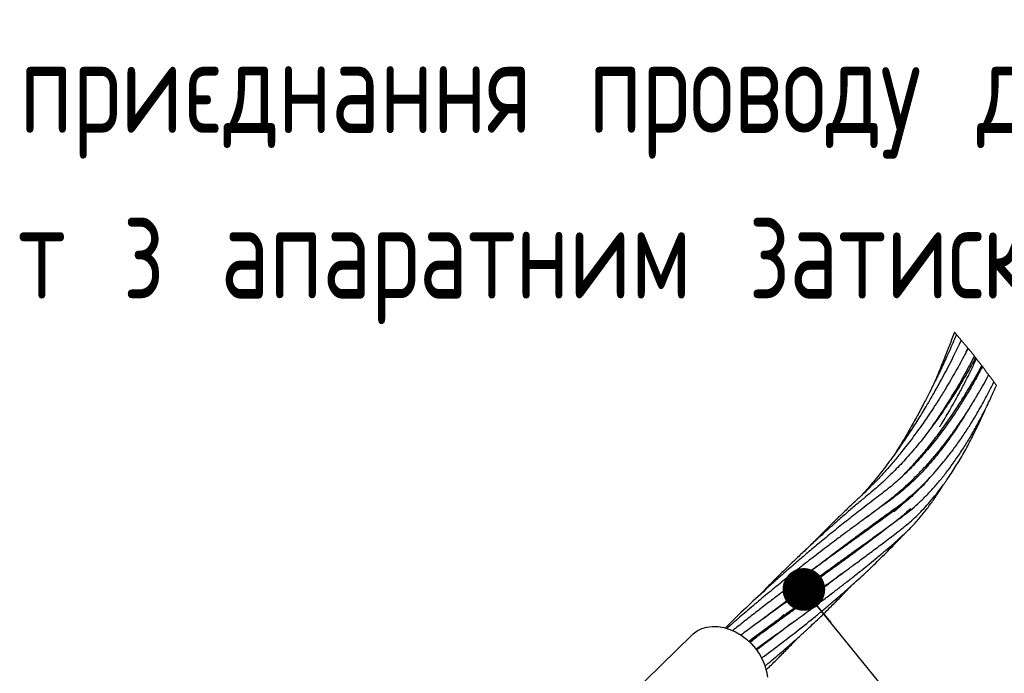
# Model space of a CAD drawing. Header units: millimetres. Extents: x 0 to 305, y 0 to 297.
# Tile 11 of 39: x 121 to 146, y 135 to 152. Entities that reach past the tile are written whole.
import ezdxf

# ---------------------------------------------------------------- set-up
doc = ezdxf.new("R2010")
doc.units = ezdxf.units.MM
doc.layers.add('ОСНОВНАЯ_НАДПИСЬ', color=7, linetype='Continuous')
doc.styles.add('SLDTEXTSTYLE0', font='TXT', dxfattribs={"width": 0.7, "bigfont": 'bigfont'})

# ---------------------------------------------------------------- blocks, each defined once
blk = doc.blocks.new('SW_NOTE_0_8')
at = {"layer": 'ОСНОВНАЯ_НАДПИСЬ', "color": 0, "char_height": 2.38125, "attachment_point": 1, "style": 'SLDTEXTSTYLE0'}
for s, insert in [('Схема приєднання проводу до ОПН', (0, 3.06)), ('(варіант з апаратним затискачем)', (0, -1.115))]:
    blk.add_mtext(s, dxfattribs=dict(at, insert=insert))
blk = doc.blocks.new('_Dot')
at = {"color": 0, "linetype": 'ByBlock', "lineweight": -2}
blk.add_line((-0.5, 0), (-1, 0), dxfattribs=at)
at = {"color": 0, "linetype": 'ByBlock', "const_width": 0.5}
blk.add_lwpolyline([(-0.25, 0, 1), (0.25, 0, 1)], format="xyb", close=True, dxfattribs=at)

msp = doc.modelspace()

# ---------------------------------------------------------------- linework, layer by layer
at = {"color": 7, "linetype": 'Continuous', "lineweight": 25}
for p, q in [((145.3507, 143.3246), (145.3955, 143.4176)), ((143.7138, 140.1638), (143.6982, 140.1467)), ((140.7493, 136.6994), (140.5659, 136.5298)), ((138.4387, 136.1933), (135.3321, 133.1611))]:
    msp.add_line(p, q, dxfattribs=at)
at = {"color": 7, "linetype": 'Continuous', "lineweight": 25, "flags": 128}
msp.add_lwpolyline([(138.4387, 136.1933), (138.4639, 136.2166), (138.5668, 136.2919), (138.6834, 136.3485), (138.8117, 136.3854), (138.949, 136.4019), (139.0926, 136.3976), (139.2399, 136.3725), (139.3879, 136.3273), (139.5337, 136.2628), (139.6745, 136.1802), (139.8076, 136.0811), (139.9303, 135.9675), (140.0404, 135.8415), (140.1355, 135.7057), (140.214, 135.5627), (140.2742, 135.4153), (140.315, 135.2662), (140.3356, 135.1185)], dxfattribs=at)
at = {"color": 7, "linetype": 'Continuous', "lineweight": 18}
msp.add_arc((131.5866, 132.106), 17.8504, 35.53993, 41.02749, dxfattribs=at)
at = {"color": 7, "linetype": 'Continuous', "lineweight": 25}
for points, knots in [([(145.0528, 143.8234), (145.0116, 143.7119), (144.9177, 143.4577), (144.7654, 143.0746), (144.6278, 142.7385), (144.5431, 142.5452), (144.5151, 142.4813)], [0, 0, 0, 0, 0.2465317, 0.5622782, 0.8553189, 1, 1, 1, 1]), ([(145.2279, 143.6191), (145.1611, 143.4813), (145.0204, 143.191), (144.7911, 142.7515), (144.5521, 142.318), (144.3196, 141.9205), (144.0981, 141.5608), (143.8779, 141.2208), (143.6493, 140.886), (143.4063, 140.5497), (143.1497, 140.2171), (142.9161, 139.9331), (142.7666, 139.7673), (142.7111, 139.7057)], [0, 0, 0, 0, 0.098398, 0.207317, 0.3185173, 0.4165032, 0.5032703, 0.5899354, 0.6768012, 0.7637482, 0.8565615, 0.9467213, 1, 1, 1, 1]), ([(145.1041, 143.7642), (145.0876, 143.7247), (145.0138, 143.5481), (144.8838, 143.2577), (144.7157, 142.8928), (144.5657, 142.5814), (144.4221, 142.2936), (144.2776, 142.0131), (144.1076, 141.6953), (143.9139, 141.3495), (143.7332, 141.0404), (143.6164, 140.8531), (143.573, 140.7836)], [0, 0, 0, 0, 0.03832991, 0.17119133, 0.28444383, 0.39766641, 0.48030107, 0.57215936, 0.67986585, 0.80257126, 0.92666537, 1, 1, 1, 1]), ([(145.3972, 143.4154), (145.3711, 143.364), (145.2714, 143.1679), (145.0849, 142.8305), (144.8668, 142.4559), (144.6787, 142.1514), (144.5357, 141.9289), (144.4079, 141.7364), (144.2847, 141.5565), (144.1576, 141.3766), (144.0266, 141.197), (143.8923, 141.0192), (143.7343, 140.817), (143.5537, 140.5958), (143.3501, 140.3597), (143.1471, 140.1375), (142.9381, 139.9213), (142.7252, 139.7179), (142.5069, 139.5155), (142.2944, 139.3127), (142.0818, 139.1068), (141.8769, 138.9047), (141.6644, 138.6921), (141.5217, 138.5456), (141.4438, 138.4656)], [0, 0, 0, 0, 0.0271688, 0.1034837, 0.1813712, 0.2311581, 0.271867, 0.3058439, 0.3398867, 0.3744569, 0.4094826, 0.4445036, 0.4793121, 0.530236, 0.5788517, 0.6259861, 0.6718529, 0.7203601, 0.7645106, 0.8119494, 0.8585899, 0.9037621, 0.9474086, 1, 1, 1, 1]), ([(145.5852, 143.1819), (145.5811, 143.1739), (145.5139, 143.0431), (145.374, 142.7943), (145.1722, 142.4496), (144.9791, 142.1422), (144.8079, 141.8839), (144.6536, 141.6617), (144.5052, 141.457), (144.3536, 141.2567), (144.1981, 141.0602), (144.0426, 140.8725), (143.8888, 140.6952), (143.7388, 140.5301), (143.5917, 140.3753), (143.4488, 140.2318), (143.3097, 140.0983), (143.1634, 139.9642), (142.9991, 139.8217), (142.803, 139.6611), (142.5864, 139.478), (142.3526, 139.2782), (142.1211, 139.0765), (141.9054, 138.8855), (141.7171, 138.7161), (141.5578, 138.5709), (141.4212, 138.4449), (141.2989, 138.3311), (141.1833, 138.2225), (141.0725, 138.1174), (140.9393, 137.99), (140.7735, 137.8297), (140.5672, 137.6266), (140.3437, 137.4037), (140.192, 137.2464), (140.1153, 137.1668)], [0, 0, 0, 0, 0.003295, 0.0538788, 0.104544, 0.1496605, 0.1868871, 0.2180795, 0.2488062, 0.2795127, 0.3101424, 0.3405945, 0.3688422, 0.3961436, 0.4223455, 0.4470715, 0.4703468, 0.4929668, 0.519797, 0.5500447, 0.5858716, 0.6237125, 0.6627406, 0.6983616, 0.7293112, 0.7555613, 0.7773107, 0.7974248, 0.8167919, 0.8354099, 0.8533825, 0.8843469, 0.9199203, 0.9594717, 1, 1, 1, 1]), ([(144.5124, 141.4684), (144.5585, 141.5349), (144.6797, 141.7101), (144.8598, 141.9902), (145.0837, 142.3534), (145.3184, 142.7557), (145.4808, 143.0611), (145.5612, 143.2122)], [0, 0, 0, 0, 0.11927, 0.3139411, 0.4904669, 0.747865, 1, 1, 1, 1]), ([(144.6833, 141.4364), (144.7012, 141.4645), (144.795, 141.612), (144.9665, 141.9054), (145.1682, 142.2671), (145.3429, 142.6014), (145.482, 142.8786), (145.5687, 143.0614), (145.6106, 143.1497)], [0, 0, 0, 0, 0.0513249, 0.2690734, 0.5227914, 0.6885419, 0.8495657, 1, 1, 1, 1]), ([(145.7587, 142.959), (145.7158, 142.8766), (145.6174, 142.6872), (145.4488, 142.389), (145.2655, 142.0842), (145.0916, 141.8144), (144.9377, 141.5885), (144.793, 141.3862), (144.6459, 141.1907), (144.494, 140.999), (144.3006, 140.7676), (144.0549, 140.4944), (143.7607, 140.2011), (143.4555, 139.928), (143.124, 139.6743), (142.7751, 139.4086), (142.4211, 139.132), (142.0748, 138.8565), (141.743, 138.5867), (141.4294, 138.3262), (141.1304, 138.0729), (140.8232, 137.8069), (140.4326, 137.4608), (139.9834, 137.0486), (139.5732, 136.6601), (139.3421, 136.4303), (139.2675, 136.356)], [0, 0, 0, 0, 0.0298503, 0.0685799, 0.1099987, 0.1441145, 0.1716677, 0.1978036, 0.2240126, 0.2502489, 0.2763535, 0.3209012, 0.3682394, 0.4097399, 0.4523552, 0.5022815, 0.5506246, 0.5966686, 0.6444495, 0.6880036, 0.7276367, 0.7703327, 0.818534, 0.8953015, 0.9661681, 1, 1, 1, 1]), ([(143.6982, 140.1467), (143.7545, 140.2032), (143.8955, 140.3448), (144.1099, 140.5836), (144.3515, 140.8682), (144.6045, 141.1886), (144.8672, 141.5469), (145.1213, 141.9212), (145.3728, 142.3205), (145.579, 142.6675), (145.7025, 142.9), (145.7441, 142.9781)], [0, 0, 0, 0, 0.0681908, 0.1710234, 0.2745751, 0.3876367, 0.5203699, 0.6546908, 0.7747395, 0.9242607, 1, 1, 1, 1]), ([(141.5003, 137.849), (141.5172, 137.8623), (141.6678, 137.9804), (141.9537, 138.1981), (142.3211, 138.475), (142.6425, 138.7133), (142.909, 138.9091), (143.1634, 139.0945), (143.435, 139.2922), (143.7516, 139.5175), (144.0946, 139.8099), (144.4453, 140.1576), (144.7301, 140.4841), (144.9585, 140.773), (145.1411, 141.0206), (145.3217, 141.2843), (145.4849, 141.54), (145.6201, 141.7648), (145.7352, 141.9656), (145.8395, 142.1563), (145.9452, 142.3565), (146.0131, 142.4955), (146.049, 142.569)], [0, 0, 0, 0, 0.0096901, 0.0863341, 0.1620538, 0.2172197, 0.2667582, 0.3112352, 0.3591831, 0.4183003, 0.486419, 0.5621962, 0.6408618, 0.6816914, 0.7282765, 0.7795865, 0.8258122, 0.8650752, 0.8978974, 0.9302231, 0.9631012, 1, 1, 1, 1]), ([(142.8304, 139.1473), (142.8935, 139.1962), (143.0226, 139.2963), (143.2212, 139.4488), (143.4367, 139.6097), (143.6695, 139.7995), (143.9186, 140.0234), (144.1713, 140.2731), (144.4052, 140.5254), (144.6173, 140.7722), (144.8228, 141.0279), (145.0369, 141.3135), (145.2518, 141.6228), (145.4519, 141.932), (145.6637, 142.2838), (145.8188, 142.5526), (145.9076, 142.7286), (145.9176, 142.7483)], [0, 0, 0, 0, 0.0500171, 0.1022941, 0.1567612, 0.2183939, 0.2902654, 0.3663782, 0.4407186, 0.5055866, 0.5701099, 0.6460722, 0.7290168, 0.805847, 0.8766377, 0.986138, 1, 1, 1, 1]), ([(140.1771, 136.5558), (140.2081, 136.58), (140.3769, 136.7121), (140.691, 136.9509), (141.0493, 137.2201), (141.3397, 137.435), (141.5503, 137.5899), (141.7448, 137.7321), (141.9315, 137.8679), (142.1267, 138.0093), (142.3451, 138.167), (142.5701, 138.329), (142.7831, 138.4822), (142.9688, 138.6158), (143.1439, 138.7419), (143.3242, 138.872), (143.5198, 139.0141), (143.7294, 139.1649), (143.9362, 139.3234), (144.1362, 139.4984), (144.3359, 139.6909), (144.5341, 139.9024), (144.7252, 140.126), (144.9117, 140.3632), (145.0974, 140.6199), (145.2789, 140.8925), (145.4535, 141.1761), (145.6277, 141.481), (145.8065, 141.821), (145.9713, 142.1592), (146.0693, 142.3846), (146.1116, 142.4819)], [0, 0, 0, 0, 0.0138117, 0.0753288, 0.1386343, 0.1713225, 0.202279, 0.2305234, 0.2559709, 0.2834154, 0.3152191, 0.3506505, 0.3808273, 0.407452, 0.4310448, 0.4566434, 0.4855748, 0.5160078, 0.5473929, 0.5770912, 0.6093622, 0.6448249, 0.6789075, 0.7126731, 0.7508532, 0.790218, 0.8277479, 0.8678426, 0.913618, 0.9627204, 1, 1, 1, 1]), ([(139.8602, 136.0258), (139.8884, 136.0468), (140.0843, 136.1932), (140.4262, 136.4424), (140.9049, 136.7895), (141.2976, 137.0721), (141.6219, 137.3055), (141.8488, 137.469), (142.0601, 137.6217), (142.2726, 137.7758), (142.5035, 137.9443), (142.7172, 138.1014), (142.9023, 138.2386), (143.0496, 138.3485), (143.196, 138.4587), (143.3481, 138.5741), (143.5106, 138.6985), (143.6752, 138.8267), (143.8314, 138.948), (143.981, 139.0756), (144.1294, 139.2143), (144.2857, 139.3743), (144.4429, 139.5495), (144.6027, 139.7432), (144.7648, 139.9564), (144.9452, 140.2134), (145.1403, 140.5181), (145.3426, 140.8669), (145.538, 141.239), (145.7002, 141.5731), (145.7927, 141.7887), (145.827, 141.8687)], [0, 0, 0, 0, 0.0123864, 0.0863272, 0.1493313, 0.2210707, 0.2570886, 0.2903601, 0.3197874, 0.3490811, 0.3830087, 0.4206831, 0.4427017, 0.4643185, 0.4855409, 0.5073844, 0.5317116, 0.5577509, 0.5810384, 0.6014937, 0.6271287, 0.6527124, 0.6804177, 0.7101816, 0.7413264, 0.7748925, 0.8209916, 0.8689732, 0.9171952, 0.9692887, 1, 1, 1, 1]), ([(145.2975, 141.6969), (145.2663, 141.6458), (145.1804, 141.5048), (145.0281, 141.2772), (144.8405, 141.0131), (144.6085, 140.712), (144.3247, 140.3792), (143.9933, 140.042), (143.6429, 139.7341), (143.265, 139.4642), (142.8916, 139.1924), (142.5688, 138.9558), (142.2975, 138.755), (142.064, 138.5805), (141.8367, 138.4091), (141.6305, 138.252), (141.4381, 138.104), (141.2438, 137.953), (141.0349, 137.7889), (140.7828, 137.5884), (140.488, 137.3499), (140.1489, 137.0698), (139.8078, 136.781), (139.5259, 136.5375), (139.3641, 136.3937), (139.3103, 136.3458)], [0, 0, 0, 0, 0.0222425, 0.0612764, 0.1016546, 0.1424794, 0.2023728, 0.2638936, 0.3178927, 0.3752987, 0.436163, 0.4894052, 0.5238763, 0.5614888, 0.597615, 0.6295543, 0.6577588, 0.6877207, 0.720924, 0.7563758, 0.807299, 0.8617129, 0.9196425, 0.9732469, 1, 1, 1, 1]), ([(144.4223, 140.1432), (144.4117, 140.1301), (144.2991, 139.9915), (144.0738, 139.7645), (143.7333, 139.4591), (143.3712, 139.2022), (143.0179, 138.9451), (142.7119, 138.7251), (142.4423, 138.531), (142.2056, 138.3606), (141.9806, 138.1982), (141.7794, 138.0524), (141.5869, 137.9124), (141.3861, 137.7657), (141.1683, 137.6055), (140.9147, 137.4176), (140.6335, 137.207), (140.3323, 136.9784), (140.0368, 136.751), (139.746, 136.5233), (139.5525, 136.3701), (139.4563, 136.2925), (139.456, 136.2923)], [0, 0, 0, 0, 0.00801769, 0.08512626, 0.15203894, 0.22584296, 0.2964993, 0.36038192, 0.4054698, 0.45485031, 0.49940312, 0.53774126, 0.57328784, 0.6128777, 0.65629356, 0.70214524, 0.76332441, 0.82377054, 0.88237237, 0.9410639, 0.9998442, 1, 1, 1, 1]), ([(144.0415, 140.1488), (144.0288, 140.134), (143.9745, 140.0706), (143.8854, 139.9725), (143.8067, 139.8914), (143.7726, 139.8563)], [0, 0, 0, 0, 0.1468584, 0.630431, 1, 1, 1, 1]), ([(140.0407, 135.8267), (140.1656, 135.9166), (140.4111, 136.0932), (140.7716, 136.3534), (141.1377, 136.6196), (141.4759, 136.8683), (141.7817, 137.0968), (142.0297, 137.2847), (142.2604, 137.4622), (142.4902, 137.6417), (142.7077, 137.8148), (142.9161, 137.9837), (143.1129, 138.1461), (143.3147, 138.316), (143.5105, 138.4848), (143.6952, 138.6467), (143.8912, 138.8249), (144.0906, 139.0356), (144.2939, 139.2777), (144.4783, 139.5233), (144.6369, 139.7529), (144.7289, 139.9009), (144.7697, 139.9666)], [0, 0, 0, 0, 0.0729672, 0.1434173, 0.2108217, 0.2875976, 0.3425059, 0.39185, 0.4351592, 0.4805184, 0.5301204, 0.5669876, 0.6077402, 0.6510997, 0.6920877, 0.7303207, 0.7675537, 0.8176807, 0.8677386, 0.9174, 0.9632917, 1, 1, 1, 1]), ([(143.6605, 139.7588), (143.6785, 139.7769), (143.7485, 139.8468), (143.8253, 139.9282), (143.8826, 139.9926), (143.8912, 140.0023)], [0, 0, 0, 0, 0.2286992, 0.8840324, 1, 1, 1, 1]), ([(143.5297, 139.3017), (143.5758, 139.3411), (143.6712, 139.4225), (143.81, 139.5542), (143.9041, 139.6457), (143.9497, 139.6941), (143.9501, 139.6946)], [0, 0, 0, 0, 0.3160888, 0.6533429, 0.9967845, 1, 1, 1, 1]), ([(143.9429, 139.3707), (143.9253, 139.3533), (143.866, 139.2944), (143.7668, 139.2066), (143.629, 139.0928), (143.4783, 138.9767), (143.3094, 138.8457), (143.133, 138.711), (142.9409, 138.5658), (142.729, 138.4073), (142.4981, 138.2365), (142.2583, 138.0607), (142.0392, 137.9013), (141.8493, 137.7638), (141.6801, 137.6416), (141.4998, 137.5118), (141.2681, 137.345), (141.0062, 137.1566), (140.7356, 136.9615), (140.4854, 136.7804), (140.2314, 136.5958), (139.9568, 136.3949), (139.7668, 136.2542), (139.6701, 136.1826)], [0, 0, 0, 0, 0.0139041, 0.0470541, 0.0744538, 0.1144092, 0.154051, 0.1946889, 0.2392963, 0.2894687, 0.3435364, 0.4008629, 0.4567082, 0.4959556, 0.5327503, 0.5741302, 0.6209529, 0.6932984, 0.7556243, 0.8086286, 0.8670194, 0.9322626, 1, 1, 1, 1]), ([(143.6184, 139.3849), (143.6002, 139.3669), (143.5712, 139.3385), (143.5409, 139.3116), (143.5297, 139.3017)], [0, 0, 0, 0, 0.6305089, 1, 1, 1, 1]), ([(140.1856, 135.6007), (140.2093, 135.6182), (140.3824, 135.7458), (140.6913, 135.9796), (141.1218, 136.3121), (141.4744, 136.5939), (141.7583, 136.8276), (141.9633, 136.9999), (142.1592, 137.1681), (142.3477, 137.3335), (142.5357, 137.5019), (142.7168, 137.6678), (142.8958, 137.8355), (143.0688, 138.001), (143.2439, 138.1725), (143.4081, 138.337), (143.5492, 138.4812), (143.6629, 138.5996), (143.7284, 138.6706), (143.7576, 138.7051), (143.758, 138.7057)], [0, 0, 0, 0, 0.0186095, 0.1361047, 0.2451789, 0.3628574, 0.4217922, 0.4779075, 0.5323387, 0.5851659, 0.6365801, 0.69213, 0.7405882, 0.7918072, 0.8436746, 0.8956958, 0.9388826, 0.9713619, 0.9995825, 1, 1, 1, 1]), ([(142.2748, 137.7776), (142.2492, 137.7573), (142.1374, 137.669), (141.9416, 137.5184), (141.68, 137.3194), (141.4129, 137.1195), (141.1471, 136.923), (140.9008, 136.7427), (140.6672, 136.5728), (140.426, 136.3983), (140.162, 136.208), (139.9777, 136.0753), (139.8828, 136.0071)], [0, 0, 0, 0, 0.0330003, 0.1436375, 0.248904, 0.3643312, 0.4799034, 0.5821562, 0.6719598, 0.77111, 0.882202, 1, 1, 1, 1]), ([(140.2762, 135.4047), (140.2997, 135.4239), (140.388, 135.4961), (140.5461, 135.6283), (140.7573, 135.8078), (140.977, 135.9993), (141.1923, 136.1917), (141.3858, 136.369), (141.5605, 136.5326), (141.7209, 136.6859), (141.8765, 136.8377), (142.0312, 136.9917), (142.1938, 137.157), (142.3355, 137.3033), (142.4228, 137.3964), (142.4519, 137.4274)], [0, 0, 0, 0, 0.0305858, 0.1151174, 0.2079756, 0.3102492, 0.4092536, 0.4993056, 0.5751674, 0.6508123, 0.7232325, 0.7944512, 0.871156, 0.9571855, 1, 1, 1, 1]), ([(140.6995, 136.6403), (140.6666, 136.613), (140.548, 136.5147), (140.4037, 136.3957), (140.2921, 136.3043), (140.2665, 136.2834)], [0, 0, 0, 0, 0.2286844, 0.82347, 1, 1, 1, 1]), ([(140.4875, 136.7946), (140.4709, 136.781), (140.4252, 136.7437), (140.3796, 136.7062), (140.3506, 136.6823)], [0, 0, 0, 0, 0.3634192, 1, 1, 1, 1]), ([(140.4031, 136.3819), (140.4535, 136.4274), (140.5351, 136.5011), (140.6167, 136.5747), (140.6479, 136.6028)], [0, 0, 0, 0, 0.6179936, 1, 1, 1, 1]), ([(139.8963, 135.9959), (139.944, 136.0356), (140.0787, 136.1478), (140.2822, 136.316), (140.4383, 136.4443), (140.5068, 136.5006)], [0, 0, 0, 0, 0.2348132, 0.6640693, 1, 1, 1, 1]), ([(140.9524, 136.4853), (140.9523, 136.4852), (140.8871, 136.4332), (140.747, 136.3251), (140.5241, 136.1533), (140.2919, 135.9775), (140.1334, 135.8594), (140.0587, 135.8038)], [0, 0, 0, 0, 0.0003289, 0.2228262, 0.4723037, 0.7514613, 1, 1, 1, 1]), ([(140.5298, 136.4964), (140.5246, 136.4915), (140.4863, 136.4561), (140.448, 136.4208), (140.415, 136.3905)], [0, 0, 0, 0, 0.138222, 1, 1, 1, 1]), ([(140.0587, 135.8039), (140.0848, 135.8252), (140.2028, 135.9214), (140.3243, 136.0207), (140.4194, 136.0989), (140.423, 136.1019)], [0, 0, 0, 0, 0.21534459, 0.9700533, 1, 1, 1, 1]), ([(140.2981, 135.2998), (140.3246, 135.3249), (140.4348, 135.4294), (140.6225, 135.6144), (140.8553, 135.8499), (141.0208, 136.0212), (141.1071, 136.1137), (141.1223, 136.13)], [0, 0, 0, 0, 0.0935661, 0.3894006, 0.6756686, 0.9427609, 1, 1, 1, 1])]:
    msp.add_open_spline(points, degree=3, knots=knots, dxfattribs=at)
at = {"layer": 'ОСНОВНАЯ_НАДПИСЬ'}
msp.add_line((145.0734, 132.6337), (141.2566, 137.3342), dxfattribs=at)

# ---------------------------------------------------------------- block references
msp.add_blockref('SW_NOTE_0_8', (114.0086, 148.1679), dxfattribs=at)
at = {"layer": 'ОСНОВНАЯ_НАДПИСЬ', "xscale": 1.076923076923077, "yscale": 1.076923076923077, "rotation": 129.0761969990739}
msp.add_blockref('_Dot', (141.2566, 137.3342, 1.9297), dxfattribs=at)

doc.saveas('drawing.dxf')
